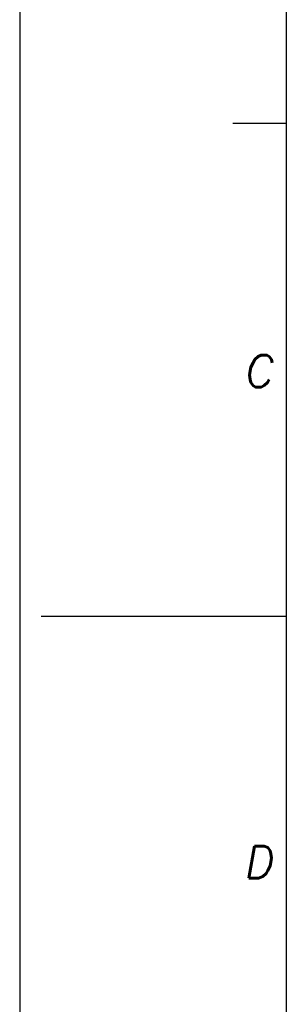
# Model space of a CAD drawing. Header units: millimetres. Extents: x 0 to 7560, y 0 to 5346.
# Tile 50 of 92: x 0 to 450, y 2018 to 3679. Entities that reach past the tile are written whole.
import ezdxf

# ---------------------------------------------------------------- set-up
doc = ezdxf.new("R2010")
doc.units = ezdxf.units.MM
doc.layers.add('00_not_print', color=7, linetype='Continuous', plot=False)
doc.layers.add('02_표제란', color=7, linetype='Continuous')
doc.styles.add('ROMANS', font='romans.shx', dxfattribs={"oblique": 10, "bigfont": 'whgtxt.shx'})

# ---------------------------------------------------------------- blocks, each defined once
blk = doc.blocks.new('a3_zeus')
at = {"layer": '00_not_print', "color": 4, "linetype": 'Continuous'}
blk.add_line((0, 297), (0, 0), dxfattribs=at)
at = {"layer": '02_표제란', "color": 7, "linetype": 'Continuous'}
for p, q in [((25, 287), (25, 10)), ((2, 148.5), (25, 148.5))]:
    blk.add_line(p, q, dxfattribs=at)
at = {"layer": '02_표제란', "color": 2, "linetype": 'Continuous'}
blk.add_line((25, 194.667), (20, 194.667), dxfattribs=at)
at = {"layer": '02_표제란', "color": 2, "linetype": 'Continuous', "style": 'ROMANS', "oblique": 10}
for s, p in [('C', (20.966, 169.955)), ('D', (20.966, 123.949))]:
    blk.add_text(s, height=3, dxfattribs=at).set_placement(p)

msp = doc.modelspace()

# ---------------------------------------------------------------- block references
at = {"layer": '02_표제란', "linetype": 'Continuous', "xscale": 18, "yscale": 18, "zscale": 18}
msp.add_blockref('a3_zeus', (0, 0), dxfattribs=at)

doc.saveas('drawing.dxf')
